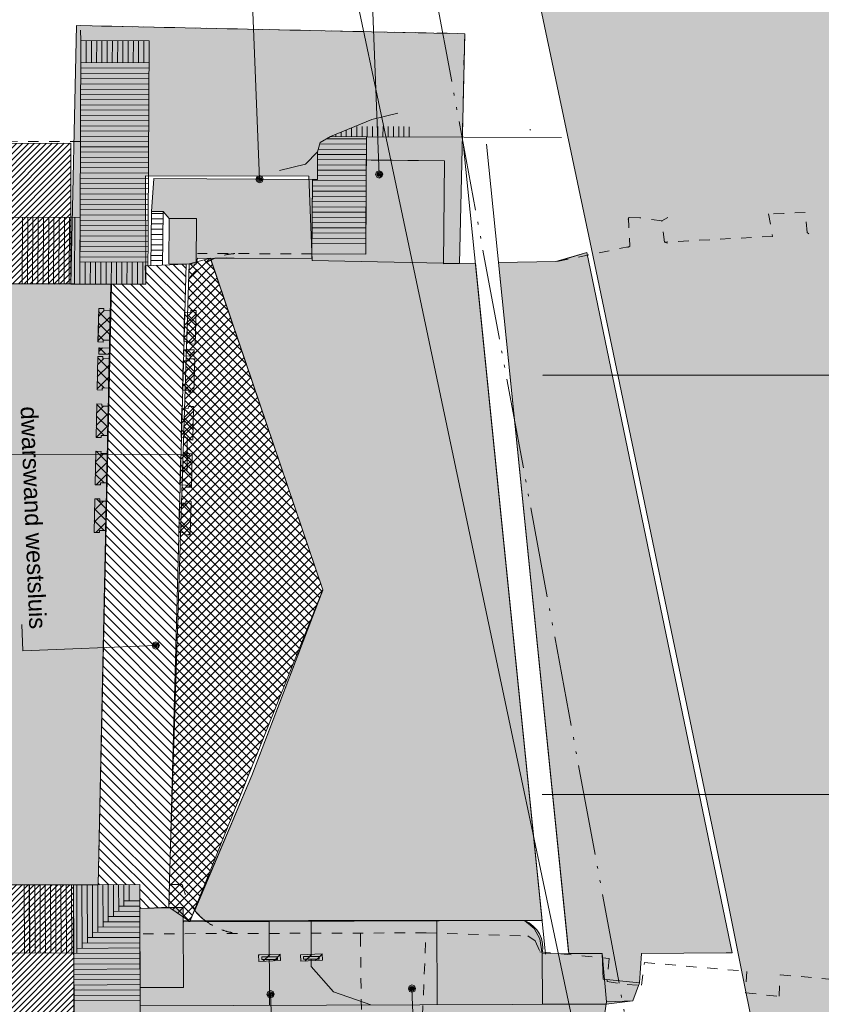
# Model space of a CAD drawing. Extents: x -251883 to 250656, y 0 to 909157.
# Tile 19 of 70: x 10311 to 17959, y 368011 to 377403. Entities that reach past the tile are written whole.
import ezdxf

# ---------------------------------------------------------------- set-up
doc = ezdxf.new("R2010")
doc.units = 0
doc.header["$MEASUREMENT"] = 0
for name, pattern in [('@L07DS2b', [6.3, 4, -1, 0.3, -1]), ('DASHED', [200, 100, -100]), ('DIVIDE', [1250, 862.5, -112.5, 25, -112.5, 25, -112.5])]:
    doc.linetypes.add(name, pattern=pattern)
for name, color, linetype in [('A-0019-AFDEKVLAK', 1, 'Continuous'), ('A-0070-SYMBOOL', 8, 'Continuous'), ('A-0074--', 11, 'Continuous'), ('A-1130-TXT+MT-BE', 8, 'Continuous')]:
    doc.layers.add(name, color=color, linetype=linetype)
doc.dimstyles.new('@D00GM', dxfattribs={"dimtxt": 135, "dimasz": 1, "dimexe": 0.18, "dimexo": 0.0625, "dimgap": 13.5, "dimtad": 1, "dimdec": 0, "dimzin": 0, "dimdsep": 46, "dimtxsty": 'Standard', "dimblk": '^SD00____100_461', "dimcen": 0.09, "dimse1": 1, "dimse2": 1, "dimclrd": 1, "dimadec": 0, "dimazin": 0, "dimtfac": 1, "dimtdec": 4, "dimtmove": 0, "dimatfit": 3, "dimfxl": 0, "dimtolj": 1, "dimtzin": 0, "dimlwd": 13, "dimarcsym": 0})
pattern_1 = [(45, (0, 0), (-28.284271, 28.284271), [])]
pattern_2 = [(45, (0, 0), (-49.497475, 49.497475), [])]
pattern_3 = [(135, (0, 0), (-56.568542, -56.568542), []), (45, (0, 0), (-56.568542, 56.568542), [])]
pattern_4 = [(315, (0, 0), (56.568542, 56.568542), []), (225, (0, 0), (56.568542, -56.568542), [])]

# ---------------------------------------------------------------- blocks, each defined once
blk = doc.blocks.new('*D')
at = {"layer": 'A-1130-TXT+MT-BE', "color": 8, "linetype": 'Continuous', "lineweight": 5}
for points in [[(-131885, 56625.4), (-131885.3, 56325.4)], [(-122434.4, 56614), (-122434.8, 56314)], [(-122434.4, 56614), (-122434.8, 56314)], [(-118273.8, 56609), (-118274.2, 56309)], [(-118273.8, 56609), (-118274.2, 56309)], [(-114963.7, 56605), (-114964, 56305)], [(-122434.6, 56464), (-131885.2, 56475.4)], [(-118274, 56459), (-122434.6, 56464)], [(-114963.9, 56455), (-118274, 56459)], [(114963.7, -56604.9), (114964, -56304.9)], [(118273.9, -56608.9), (118274.2, -56308.9)], [(118273.9, -56608.9), (118274.2, -56308.9)], [(122434.5, -56614), (122434.8, -56314)], [(122434.5, -56614), (122434.8, -56314)], [(131885, -56625.4), (131885.4, -56325.4)], [(114963.9, -56454.9), (118274, -56458.9)], [(118274, -56458.9), (122434.6, -56464)], [(122434.6, -56464), (131885.2, -56475.4)]]:
    blk.add_lwpolyline(points, dxfattribs=at)
for points in [[(-131885.2, 56498.4), (-131908.2, 56475.5), (-131885.2, 56452.4), (-131862.2, 56475.4)], [(-122434.6, 56487), (-122457.6, 56464), (-122434.7, 56441), (-122411.6, 56464)], [(-122434.6, 56487), (-122457.6, 56464), (-122434.7, 56441), (-122411.6, 56464)], [(-118274, 56481.9), (-118297, 56459), (-118274.1, 56436), (-118251, 56458.9)], [(-118274, 56481.9), (-118297, 56459), (-118274.1, 56436), (-118251, 56458.9)], [(-114963.8, 56477.9), (-114986.8, 56455), (-114963.9, 56432), (-114940.9, 56454.9)], [(114963.8, -56477.9), (114986.9, -56454.9), (114963.9, -56431.9), (114940.9, -56454.9)], [(118274, -56481.9), (118297, -56459), (118274.1, -56435.9), (118251.1, -56458.9)], [(118274, -56481.9), (118297, -56459), (118274.1, -56435.9), (118251.1, -56458.9)], [(122434.6, -56486.9), (122457.6, -56464), (122434.7, -56441), (122411.7, -56463.9)], [(122434.6, -56486.9), (122457.6, -56464), (122434.7, -56441), (122411.7, -56463.9)], [(131885.2, -56498.4), (131908.2, -56475.4), (131885.2, -56452.4), (131862.2, -56475.4)]]:
    blk.add_lwpolyline(points, close=True, dxfattribs=at)
at = {"layer": 'A-1130-TXT+MT-BE', "color": 7, "linetype": 'Continuous', "char_height": 135, "attachment_point": 7, "line_spacing_factor": 0.933333}
for s, insert, rotation in [('{\\fArial|b0|i0|c12|p0;9451}', (-127366, 56562.4), 359.93067), ('{\\fArial|b0|i0|c12|p0;4161}', (-120560.5, 56554.2), 359.93067), ('{\\fArial|b0|i0|c12|p0;3310}', (-116825.1, 56549.7), 359.93067), ('{\\fArial|b0|i0|c12|p0;3310}', (116412.8, -56399.2), 359.93069), ('{\\fArial|b0|i0|c12|p0;4161}', (120148.2, -56403.7), 359.93069), ('{\\fArial|b0|i0|c12|p0;9451}', (126953.7, -56411.9), 359.93069)]:
    blk.add_mtext(s, dxfattribs=dict(at, insert=insert, rotation=rotation))
blk = doc.blocks.new('^SD00____100_461')
at = {"layer": 'A-1130-TXT+MT-BE', "color": 8, "linetype": 'Continuous', "lineweight": 5}
blk.add_lwpolyline([(0, -150), (0, 150)], dxfattribs=at)
blk.add_lwpolyline([(0, -23), (23, 0), (0, 23), (-23, 0)], close=True, dxfattribs=at)
blk = doc.blocks.new('M-MAATREGELEN_461')
at = {"linetype": 'Continuous', "lineweight": 5}
for color, points in [(254, [(138241.7, -66727.6), (137026.8, -60663), (135740.3, -54512.8), (133886.7, -45727.6), (145175, -45727.6), (145175, -66727.6)]), (111, [(132331.7, -54604.3), (133074.6, -54607.7), (133074.8, -54562.7), (133588.5, -54565), (133592.8, -53665), (134339.1, -53674.8), (134329.2, -54655.5), (134634, -54649.8), (135271.4, -60920.1), (133042.9, -60921.5), (132066.2, -60931.2), (132029.2, -60901.1), (131999.7, -60873.1), (131980.3, -60852.4), (131956.7, -60824.2), (132501.9, -59537.2), (133178.7, -57766.2), (132111, -54620.4), (132147.7, -54603.5), (132262.6, -54598.9)]), (8, [(133078.3, -53852.5), (133074.6, -54607.7), (131983.4, -54602.8), (131971.3, -54658.6), (131709.3, -54657.3), (131711.5, -54223.3), (131653.6, -54158.6), (131544.2, -54158.1), (131566.8, -53844.2)]), (111, [(134854.4, -54645.6), (135402.2, -54635.3), (135426.8, -54631), (135698.4, -54548.1), (137083.9, -61230.1), (137026.5, -61230.3), (136217.2, -61234), (136198.2, -61515.9), (135851.7, -61480.3), (135841.8, -61234.5), (135524.7, -61236.5)]), (111, [(131161.6, -54851), (131108.2, -57298), (131034.8, -60579), (129143.7, -60585.6), (129289.5, -54842.6)]), (254, [(131155.8, -54850.9), (131490.3, -54852.4), (131414.5, -60577.6), (131034.8, -60579), (131098.4, -57572.1)]), (8, [(131717.3, -60425.9), (131708.2, -60794.3), (131846, -60798), (131845.8, -60923.3), (131853.4, -60932), (135103.7, -60920.6), (135195.8, -60996.1), (135248.2, -61096.7), (135271.4, -61238.1), (135841.8, -61234.5), (135851.7, -61480.3), (136198.2, -61515.9), (136135.2, -61686.3), (135885.4, -61696.4), (135845.5, -61948.2), (135597.7, -62008.2), (135561.8, -62359.9), (135368, -62517.8), (135380, -62817.6), (135276.2, -63110.4), (131440.2, -63123.8), (131431.3, -60577.6), (131414.5, -60577.6), (131416.1, -60417.9)]), (254, [(135841.8, -61234.5), (135851.7, -61480.3), (136198.2, -61515.9), (136135.2, -61686.3), (135882, -61718), (135851.4, -61718.1), (135273.1, -61720.1), (135271.4, -61238.1)])]:
    blk.add_hatch(color=color, dxfattribs=at).paths.add_polyline_path(points, flags=0)
h = blk.add_hatch(dxfattribs=at)
h.set_pattern_fill('@AV106', color=231, style=0, pattern_type=0)
h.set_pattern_definition(pattern_1)
h.paths.add_polyline_path([(115684.3, -54877.3), (122759.5, -54813.4), (130775.3, -54850.5), (130772.9, -53507.2), (122736.7, -53521.3), (115681.8, -53534.1)], flags=0)
h = blk.add_hatch(dxfattribs=at)
h.set_pattern_fill('@AV106', color=231, style=0, pattern_type=0)
h.set_pattern_definition(pattern_1)
h.paths.add_polyline_path([(115699.2, -61973.9), (122835.1, -61950.2), (130804.5, -61923.3), (130800.5, -60580.1), (122730.3, -60539.9), (115694.7, -60630.6)], flags=0)
at = {"color": 8, "linetype": 'DASHED', "lineweight": 5}
for points in [[(130866.5, -53489.4), (114963.5, -53542.2), (114049.2, -53552.9), (103878.4, -45727.6)], [(130871.2, -52528.1), (130865.5, -52385), (134531.7, -52461.7), (134509.1, -53449.2)], [(137799.5, -54356.9), (137780.4, -54165.8), (137577, -54178.4), (137430.8, -54180.5), (137468, -54395.4), (136439.3, -54450.2), (136411.1, -54248.4), (136202.1, -54217.7), (136093.7, -54213.9), (136107.2, -54491.5)], [(136092.4, -54235.4), (136093.7, -54213.9)], [(136411.1, -54248.4), (136468.3, -54216.4)], [(136466.4, -54459.1), (136439.3, -54450.2)], [(133074.8, -54562.7), (131983.7, -54557.8)], [(136107.2, -54491.5), (135426.8, -54631)], [(136107.2, -54491.5), (136086.7, -54500.7)], [(134163.4, -61038.3), (131433, -61047.9)], [(133536.3, -61040.5), (133536.7, -61070.1), (133549.9, -62034.2), (133704.3, -62025.9), (134120.2, -62031.2), (134163.4, -61038.3), (135135.4, -61067.6), (135203.1, -61115.6), (135249.9, -61220.6), (135910.1, -61284.5), (135890.2, -61501.8), (136080.7, -61531.3), (136219.9, -61538.3), (136245.6, -61321.6), (137222.8, -61405.9), (137211.7, -61611.8), (137530.7, -61643.4), (137541.9, -61437.6), (138754.3, -61551.8)]]:
    blk.add_lwpolyline(points, dxfattribs=at)
at = {"color": 1, "linetype": 'DIVIDE', "lineweight": 18}
blk.add_lwpolyline([(136283.1, -66727.6), (136016.1, -65395.3), (136688.1, -65207), (134123.3, -51385.7), (115209.6, -52233.2), (106591, -45727.6)], dxfattribs=at)
at = {"color": 8, "linetype": 'Continuous', "lineweight": 5}
for points in [[(136582.8, -66727.6), (132151.9, -45727.6)], [(133886.7, -45727.6), (135740.3, -54512.8), (137026.8, -60663), (138241.8, -66727.6)], [(130862.9, -54214.3), (130871.2, -52528.1)], [(131521.2, -52531.2), (130871.2, -52528.1)], [(130920.2, -52738.5), (130921.2, -52528.3)], [(130970.2, -52738.7), (130971.2, -52528.6)], [(131020.2, -52739), (131021.2, -52528.8)], [(131070.2, -52739.2), (131071.2, -52529)], [(131120.2, -52739.4), (131121.2, -52529.3)], [(131170.2, -52739.6), (131171.2, -52529.5)], [(131220.2, -52739.9), (131221.2, -52529.8)], [(131270.2, -52740.1), (131271.2, -52530)], [(131320.2, -52740.3), (131321.2, -52530.2)], [(131370.2, -52740.5), (131371.2, -52530.5)], [(131420.2, -52740.8), (131421.2, -52530.7)], [(131470.2, -52741), (131471.2, -52531)], [(131509.9, -54852.5), (131521.2, -52531.2)], [(131520.2, -52741.2), (130870.2, -52738.1)], [(131519.7, -52842.5), (130869.7, -52839.4)], [(131519.9, -52791.2), (130869.9, -52788.1)], [(131519.2, -52942.5), (130869.2, -52939.4)], [(131519.4, -52892.5), (130869.4, -52889.4)], [(131518.7, -53042.5), (130868.7, -53039.4)], [(131518.9, -52992.5), (130868.9, -52989.4)], [(131518.2, -53142.5), (130868.2, -53139.4)], [(131518.4, -53092.5), (130868.4, -53089.4)], [(131517.7, -53242.5), (130867.7, -53239.4)], [(131517.9, -53192.5), (130867.9, -53189.4)], [(132764.7, -53765.2), (133012.4, -53705.2), (133128.6, -53588.6), (133154.3, -53499.4), (133252.1, -53443.5), (133645.9, -53279.5), (133893.7, -53219.5)], [(131517.2, -53342.5), (130867.2, -53339.4)], [(131517.5, -53292.5), (130867.5, -53289.4)], [(131516.7, -53442.5), (130866.7, -53439.4)], [(131517, -53392.5), (130867, -53389.4)], [(133302.1, -53443.7), (133302.2, -53422.6)], [(133352.1, -53443.9), (133352.3, -53401.8)], [(133402.1, -53444.2), (133402.4, -53380.9)], [(133452.1, -53444.4), (133452.5, -53360)], [(133502.1, -53444.6), (133502.6, -53346.4)], [(133552.1, -53444.8), (133552.6, -53346.6)], [(133602.1, -53445.1), (133602.6, -53346.9)], [(133652.1, -53445.3), (133652.6, -53347.1)], [(133702.1, -53445.5), (133702.6, -53347.3)], [(133752.1, -53445.7), (133752.6, -53347.5)], [(133802.1, -53445.9), (133802.6, -53347.8)], [(133852.1, -53446.2), (133852.6, -53348)], [(133902.1, -53446.4), (133902.6, -53348.2)], [(133952.1, -53446.6), (133952.6, -53348.4)], [(134002.1, -53446.8), (134002.6, -53348.7)], [(135151.8, -53381.9), (135158.6, -53375.7)], [(131516.5, -53492.5), (130866.5, -53489.4)], [(131983.4, -54602.8), (133074.6, -54607.7), (133074.8, -54562.7), (133588.5, -54565), (133593.5, -53445), (135454.3, -53453.5)], [(133593.6, -53515), (133150.4, -53512.9)], [(133593.8, -53465), (133217.6, -53463.2)], [(133593.5, -53445), (133252.1, -53443.5)], [(135522.9, -61218.3), (134739.8, -53514.3)], [(131516, -53592.5), (130866, -53589.4)], [(131516.2, -53542.5), (130866.2, -53539.4)], [(133078.3, -53852.5), (133127.2, -53852.8), (133128.6, -53588.6)], [(133593.1, -53615), (133128.5, -53612.8)], [(133593.3, -53565), (133136, -53562.8)], [(135304, -61240.6), (134520.9, -53536.5)], [(131515.5, -53692.5), (130865.5, -53689.4)], [(131515.8, -53642.5), (130865.8, -53639.4)], [(133592.6, -53715), (133127.9, -53712.8)], [(133592.8, -53665), (133128.2, -53662.8)], [(134634, -54649.8), (134329.2, -54655.5), (134339.1, -53674.8), (133640.7, -53667.8)], [(131515, -53792.5), (130865, -53789.4)], [(131515.3, -53742.5), (130865.3, -53739.4)], [(133592.1, -53815), (133127.4, -53812.8)], [(133592.4, -53765), (133127.7, -53762.8)], [(131514.5, -53892.5), (130864.5, -53889.4)], [(131514.8, -53842.5), (130864.8, -53839.4)], [(131566.8, -53844.2), (133078.3, -53852.5), (133074.8, -54562.7)], [(133591.9, -53865), (133078.3, -53862.6)], [(131514, -53992.5), (130864, -53989.4)], [(131514.3, -53942.5), (130864.3, -53939.4)], [(133591.4, -53965), (133077.8, -53962.6)], [(133591.6, -53915), (133078, -53912.6)], [(131513.6, -54092.5), (130863.6, -54089.4)], [(131513.8, -54042.5), (130863.8, -54039.4)], [(133590.9, -54065), (133077.3, -54062.6)], [(133591.2, -54015), (133077.5, -54012.6)], [(130862.9, -54214.3), (122388.2, -54172.5)], [(131513.1, -54192.5), (130863.1, -54189.4)], [(131513.3, -54142.5), (130863.3, -54139.4)], [(131653.4, -54176.7), (131544, -54176.2)], [(133590.4, -54165), (133076.8, -54162.6)], [(133590.7, -54115), (133077, -54112.6)], [(137430.7, -54183.3), (137432, -54182.4)], [(130309.9, -54847.1), (130312.9, -54211.6)], [(130359.9, -54847.4), (130362.9, -54211.9)], [(130409.9, -54847.6), (130412.9, -54212.1)], [(130459.9, -54847.8), (130462.9, -54212.4)], [(130509.9, -54848), (130512.9, -54212.6)], [(130559.9, -54848.3), (130562.9, -54212.8)], [(130609.9, -54848.5), (130612.9, -54213.1)], [(130659.9, -54848.7), (130662.9, -54213.3)], [(130709.9, -54848.9), (130712.9, -54213.6)], [(130759.9, -54849.2), (130762.9, -54213.8)], [(130809.9, -54849.4), (130812.9, -54214.1)], [(130859.9, -54849.6), (130862.9, -54214.3)], [(131510.9, -54642.5), (130860.9, -54639.4), (130862.9, -54214.3)], [(131512.8, -54242.5), (130862.8, -54239.4)], [(131652.4, -54276.7), (131543, -54276.2)], [(131652.9, -54226.7), (131543.5, -54226.2)], [(133589.9, -54265), (133076.3, -54262.6)], [(133590.2, -54215), (133076.5, -54212.6)], [(131512.3, -54342.5), (130862.3, -54339.4)], [(131512.6, -54292.5), (130862.6, -54289.4)], [(131651.3, -54376.7), (131541.9, -54376.2)], [(131651.8, -54326.7), (131542.4, -54326.2)], [(133589.4, -54365), (133075.8, -54362.6)], [(133589.7, -54315), (133076, -54312.6)], [(137814.5, -54369.4), (137799.5, -54356.9)], [(131511.8, -54442.5), (130861.9, -54439.4)], [(131512.1, -54392.5), (130862.1, -54389.4)], [(131650.8, -54426.7), (131541.4, -54426.2)], [(133589, -54465), (133075.3, -54462.6)], [(133589.2, -54415), (133075.5, -54412.6)], [(137468, -54395.4), (137465.6, -54394.3)], [(131511.4, -54542.5), (130861.4, -54539.4)], [(131511.6, -54492.5), (130861.6, -54489.4)], [(131649.7, -54526.7), (131540.3, -54526.2)], [(131650.2, -54476.7), (131540.8, -54476.2)], [(135698.4, -54548.1), (135402.2, -54635.3), (134854.4, -54645.6)], [(135740.3, -54512.8), (137026.8, -60663)], [(131511.1, -54592.5), (130861.1, -54589.4)], [(130909.9, -54849.8), (130910.9, -54639.6)], [(130959.9, -54850.1), (130960.9, -54639.9)], [(131009.9, -54850.3), (131010.9, -54640.1)], [(131059.9, -54850.5), (131060.9, -54640.4)], [(131109.9, -54850.7), (131110.9, -54640.6)], [(131159.9, -54850.9), (131160.9, -54640.8)], [(131209.9, -54851.2), (131210.9, -54641.1)], [(131259.9, -54851.4), (131260.9, -54641.3)], [(131309.9, -54851.6), (131310.9, -54641.6)], [(131359.9, -54851.8), (131360.9, -54641.8)], [(131409.9, -54852.1), (131410.9, -54642)], [(131459.9, -54852.3), (131460.9, -54642.3)], [(131648.6, -54626.7), (131539.2, -54626.2)], [(131649.2, -54576.7), (131539.8, -54576.2)], [(132105.4, -54604), (133178.7, -57766.2), (133179, -57769.6), (132501.9, -59537.2)], [(135402.2, -54635.3), (135426.8, -54631)], [(131869.5, -54727.8), (131509, -54718.2)], [(137026.5, -61230.3), (136217.2, -61234), (136198.2, -61515.9), (135851.7, -61480.3), (135841.8, -61234.5), (135271.4, -61238.1), (135248.2, -61096.7), (135195.8, -60996.1), (135103.7, -60920.6), (131853.4, -60932), (131845.8, -60923.3), (131846, -60798), (131708.2, -60794.3), (131870.8, -54677.8), (131538.7, -54676.2)], [(122384.8, -54811.1), (131509.9, -54852.5)], [(131866.8, -54827.7), (131506.3, -54818.1)], [(131868.2, -54777.7), (131507.7, -54768.2)], [(131034.8, -60579), (131155.4, -54872)], [(131303.1, -60578), (131390.6, -54852)], [(131414.5, -60577.6), (131490.3, -54852.4)], [(131864.2, -54927.7), (131489.4, -54917.7)], [(131865.5, -54877.7), (131490.1, -54867.7)], [(131861.5, -55027.7), (131488.1, -55017.7)], [(131862.8, -54977.7), (131488.8, -54967.7)], [(131144, -55384.8), (131084, -55383.6), (131083.6, -55403.6), (131033.6, -55402.6), (131040, -55082.6), (131090, -55083.6), (131089.6, -55103.6), (131149.6, -55104.8)], [(131858.8, -55127.6), (131486.8, -55117.7)], [(131860.2, -55077.6), (131487.4, -55067.7)], [(131851.7, -55398.9), (131911.7, -55400.5), (131911.1, -55420.5), (131961.1, -55421.8), (131969.6, -55101.9), (131919.6, -55100.6), (131919.1, -55120.6), (131859.1, -55119)], [(131856.2, -55227.6), (131485.4, -55217.7)], [(131857.5, -55177.6), (131486.1, -55167.7)], [(131853.5, -55327.6), (131484.1, -55317.8)], [(131854.8, -55277.6), (131484.8, -55267.7)], [(131852.1, -55377.6), (131483.5, -55367.8)], [(131143.1, -55461.1), (131043.1, -55459), (131041.9, -55519), (131141.8, -55521)], [(131849.5, -55477.5), (131482.1, -55467.8)], [(131850.8, -55427.5), (131482.8, -55417.8)], [(131849.6, -55475.7), (131949.6, -55478.3), (131948, -55538.3), (131848, -55535.6)], [(131134.9, -55842), (131074.9, -55840.8), (131074.5, -55860.8), (131024.5, -55859.8), (131030.9, -55539.9), (131080.9, -55540.9), (131080.5, -55560.9), (131140.5, -55562.1)], [(131846.8, -55577.5), (131480.8, -55567.8)], [(131848.1, -55527.5), (131481.5, -55517.8)], [(131839.4, -55860.8), (131899.4, -55862.4), (131898.8, -55882.4), (131948.8, -55883.7), (131957.3, -55563.8), (131907.3, -55562.5), (131906.8, -55582.5), (131846.8, -55580.9)], [(131844.1, -55677.5), (131479.5, -55667.8)], [(131845.5, -55627.5), (131480.2, -55617.8)], [(131841.5, -55777.4), (131478.2, -55767.8)], [(131842.8, -55727.4), (131478.8, -55717.8)], [(131840.1, -55827.4), (131477.5, -55817.8)], [(131838.8, -55877.4), (131478.3, -55867.8)], [(131836.1, -55977.4), (131475.6, -55967.8)], [(131837.5, -55927.4), (131476.9, -55917.8)], [(131125.3, -56296), (131065.3, -56294.8), (131064.9, -56314.8), (131014.9, -56313.8), (131021.3, -55993.9), (131071.3, -55994.9), (131070.9, -56014.9), (131130.9, -56016.1)], [(131833.5, -56077.3), (131474.2, -56067.8)], [(131834.8, -56027.3), (131474.3, -56017.8)], [(131827.3, -56314.7), (131887.3, -56316.3), (131886.8, -56336.3), (131936.8, -56337.6), (131945.2, -56017.7), (131895.3, -56016.4), (131894.8, -56036.4), (131834.8, -56034.8)], [(131832.1, -56127.3), (131473.5, -56117.8)], [(131829.4, -56227.3), (131472.2, -56217.8)], [(131830.8, -56177.3), (131472.9, -56167.8)], [(131826.8, -56327.2), (131470.9, -56317.8)], [(131828.1, -56277.3), (131471.5, -56267.8)], [(131116.1, -56746.8), (131056.2, -56745.6), (131055.8, -56765.6), (131005.8, -56764.6), (131012.1, -56444.7), (131062.1, -56445.7), (131061.7, -56465.7), (131121.7, -56466.9)], [(131824.1, -56427.2), (131469.6, -56417.8)], [(131825.4, -56377.2), (131470.2, -56367.8)], [(131821.4, -56527.2), (131468.2, -56517.8)], [(131822.8, -56477.2), (131468.9, -56467.8)], [(131815.3, -56765.4), (131875.3, -56767), (131874.8, -56787), (131924.8, -56788.3), (131933.3, -56468.4), (131883.3, -56467.1), (131882.8, -56487.1), (131822.8, -56485.5)], [(131818.8, -56627.1), (131466.9, -56617.8)], [(131820.1, -56577.2), (131467.6, -56567.8)], [(131816.1, -56727.1), (131465.6, -56717.8)], [(131817.4, -56677.1), (131466.2, -56667.8)], [(131813.4, -56827.1), (131464.2, -56817.8)], [(131814.8, -56777.1), (131464.9, -56767.8)], [(131106.5, -57201.2), (131046.6, -57200), (131046.2, -57220), (130996.2, -57219), (131002.5, -56899.1), (131052.5, -56900.1), (131052.1, -56920.1), (131112.1, -56921.3)], [(131812.1, -56877.1), (131463.6, -56867.8)], [(131809.4, -56977), (131462.3, -56967.8)], [(131810.8, -56927), (131462.9, -56917.8)], [(131803.3, -57219.8), (131863.2, -57221.4), (131862.7, -57241.3), (131912.7, -57242.7), (131921.2, -56922.8), (131871.2, -56921.5), (131870.7, -56941.5), (131810.7, -56939.9)], [(131806.8, -57077), (131461, -57067.8)], [(131808.1, -57027), (131461.6, -57017.8)], [(131804.1, -57177), (131459.6, -57167.8)], [(131805.4, -57127), (131460.3, -57117.8)], [(131801.4, -57276.9), (131458.3, -57267.8)], [(131802.8, -57226.9), (131459, -57217.8)], [(131798.8, -57376.9), (131457, -57367.8)], [(131800.1, -57326.9), (131457.7, -57317.8)], [(131796.1, -57476.9), (131455.7, -57467.8)], [(131797.4, -57426.9), (131456.3, -57417.8)], [(131098.4, -57572.1), (131219.7, -57574.2), (131167, -60578.5)], [(131793.4, -57576.8), (131454.3, -57567.8)], [(131794.7, -57526.9), (131455, -57517.8)], [(131219.7, -57574.2), (131348.9, -57576.5)], [(131792.1, -57626.8), (131453.7, -57617.8)], [(131789.4, -57726.8), (131452.3, -57717.8)], [(131790.7, -57676.8), (131453, -57667.8)], [(131786.7, -57826.8), (131451, -57817.8)], [(131788.1, -57776.8), (131451.7, -57767.8)], [(131784.1, -57926.7), (131449.7, -57917.8)], [(131785.4, -57876.7), (131450.4, -57867.8)], [(131781.4, -58026.7), (131448.4, -58017.8)], [(131782.7, -57976.7), (131449, -57967.8)], [(131778.7, -58126.7), (131447.1, -58117.8)], [(131780, -58076.7), (131447.7, -58067.8)], [(131776, -58226.6), (131445.7, -58217.8)], [(131777.4, -58176.6), (131446.4, -58167.8)], [(131773.4, -58326.6), (131444.4, -58317.9)], [(131774.7, -58276.6), (131445.1, -58267.9)], [(131772, -58376.6), (131443.8, -58367.8)], [(131769.4, -58476.5), (131442.4, -58467.9)], [(131770.7, -58426.6), (131443.1, -58417.9)], [(131766.7, -58576.5), (131441.1, -58567.9)], [(131768, -58526.5), (131441.8, -58517.9)], [(131764, -58676.5), (131439.8, -58667.9)], [(131765.3, -58626.5), (131440.4, -58617.9)], [(131761.3, -58776.4), (131438.5, -58767.9)], [(131762.7, -58726.5), (131439.1, -58717.9)], [(131758.7, -58876.4), (131437.1, -58867.9)], [(131760, -58826.4), (131437.8, -58817.9)], [(131756, -58976.4), (131435.8, -58967.9)], [(131757.3, -58926.4), (131436.5, -58917.9)], [(131753.3, -59076.4), (131434.5, -59067.9)], [(131754.7, -59026.4), (131435.2, -59017.9)], [(131750.7, -59176.3), (131433.2, -59167.9)], [(131752, -59126.3), (131433.8, -59117.9)], [(131749.3, -59226.3), (131432.5, -59217.9)], [(131746.7, -59326.3), (131431.2, -59317.9)], [(131748, -59276.3), (131431.8, -59267.9)], [(131744, -59426.2), (131429.8, -59417.9)], [(131745.3, -59376.3), (131430.5, -59367.9)], [(131741.3, -59526.2), (131428.5, -59517.9)], [(131742.7, -59476.2), (131429.2, -59467.9)], [(132501.9, -59537.2), (131911.1, -60931.8)], [(131738.7, -59626.2), (131427.2, -59617.9)], [(131740, -59576.2), (131427.9, -59567.9)], [(131736, -59726.1), (131425.9, -59717.9)], [(131737.3, -59676.2), (131426.5, -59667.9)], [(131733.3, -59826.1), (131424.6, -59817.9)], [(131734.7, -59776.1), (131425.2, -59767.9)], [(131730.7, -59926.1), (131423.2, -59917.9)], [(131732, -59876.1), (131423.9, -59867.9)], [(131729.3, -59976.1), (131422.6, -59967.9)], [(131726.6, -60076), (131421.2, -60067.9)], [(131728, -60026), (131421.9, -60017.9)], [(131724, -60176), (131419.9, -60167.9)], [(131725.3, -60126), (131420.6, -60117.9)], [(131721.3, -60276), (131418.6, -60267.9)], [(131722.6, -60226), (131419.2, -60217.9)], [(131718.6, -60375.9), (131417.3, -60367.9)], [(131720, -60325.9), (131417.9, -60317.9)], [(131717.3, -60425.9), (131416.1, -60417.9)], [(131431.3, -60577.6), (131437, -62195.8), (131440.4, -63182.4), (130809.9, -63186.7), (130807, -62198), (130804.4, -61229.8), (122447.4, -61255.3), (122445.1, -60605.4)], [(122445.1, -60605.4), (131431.3, -60577.6)], [(131281.1, -60783), (131280.3, -60577.8)], [(131330.9, -60732.8), (131330.3, -60577.6)], [(130332.6, -61231.1), (130330.3, -60581.1)], [(130379.5, -61231.3), (130377.3, -60581.3)], [(130382.6, -61230.9), (130380.3, -60581)], [(130432.6, -61230.8), (130430.3, -60580.8)], [(130482.6, -61230.6), (130480.3, -60580.6)], [(130532.6, -61230.4), (130530.3, -60580.4)], [(130582.6, -61230.2), (130580.3, -60580.3)], [(130632.6, -61230.1), (130630.3, -60580.1)], [(130682.6, -61229.9), (130680.3, -60579.9)], [(130732.6, -61229.7), (130730.3, -60579.7)], [(130782.6, -61229.5), (130780.3, -60579.5)], [(130832.9, -61236.6), (130830.3, -60579.4)], [(130882.5, -61186.3), (130880.3, -60579.2)], [(130932.3, -61135.9), (130930.3, -60579)], [(130982.1, -61084.1), (130980.3, -60578.8)], [(131031.9, -61033.9), (131030.3, -60578.7)], [(131081.8, -60983.7), (131080.3, -60578.5)], [(131131.6, -60933.6), (131130.3, -60578.3)], [(131181.4, -60883.4), (131180.3, -60578.1)], [(131231.2, -60833.2), (131230.3, -60578)], [(131431.8, -60732.5), (131280.9, -60733)], [(131432.2, -60832.5), (131181.2, -60833.4)], [(131432, -60782.5), (131231.1, -60783.2)], [(131708.2, -60794.3), (131432.1, -60790.4)], [(131432.6, -60932.5), (131081.6, -60933.7)], [(131432.4, -60882.5), (131131.4, -60883.6)], [(131434.8, -61559.7), (131848, -61558.3), (131845.8, -60923.3)], [(132665.8, -60929.4), (132668.6, -61729.1)], [(133065.8, -60928), (133067.3, -61359.2), (133279.5, -61600.9), (133634.8, -61725.8)], [(134265.8, -60923.8), (134268.6, -61723.6)], [(131432.9, -61032.5), (130981.9, -61034.1)], [(131432.8, -60982.5), (131031.8, -60983.9)], [(131433.3, -61132.5), (130882.3, -61136.3)], [(131433.1, -61082.5), (130932.1, -61084.3)], [(131433.6, -61232.5), (130804.4, -61236.8), (130804.4, -61236.8)], [(131433.4, -61182.5), (130832.4, -61186.6)], [(131433.8, -61282.5), (130804.8, -61286.8)], [(135271.4, -61238.1), (135273.1, -61720.1)], [(131434, -61332.5), (130805.1, -61336.8)], [(131434.1, -61382.5), (130805.5, -61386.8)], [(131434.5, -61482.5), (130805.1, -61486.8)], [(131434.3, -61432.5), (130805.8, -61436.8)], [(131434.7, -61532.5), (130805.2, -61536.8)], [(131434.8, -61582.5), (130805.4, -61586.8)], [(131435, -61632.5), (130805.5, -61636.8)], [(131435.2, -61682.5), (130805.6, -61686.8)], [(131435.3, -61733.4), (135882, -61718)]]:
    blk.add_lwpolyline(points, dxfattribs=at)
at = {"color": 11, "linetype": 'Continuous', "lineweight": 13}
blk.add_lwpolyline([(133886.7, -45727.6), (135740.3, -54512.8), (137026.8, -60663), (138241.8, -66727.6)], dxfattribs=at)
at = {"color": 254, "linetype": 'Continuous', "lineweight": 5}
blk.add_lwpolyline([(133886.7, -45727.6), (135740.3, -54512.8), (137026.8, -60663), (138241.7, -66727.6)], dxfattribs=at)
at = {"color": 8, "linetype": 'Continuous', "lineweight": 5}
for points in [[(115684.3, -54877.3), (122759.5, -54813.4), (130775.3, -54850.5), (130772.9, -53507.2), (122736.7, -53521.3), (115681.8, -53534.1)], [(131566.8, -53844.2), (131544.2, -54158.1), (131653.6, -54158.6), (131711.5, -54223.3), (131709.3, -54657.3), (131971.3, -54658.6), (131983.4, -54602.8), (133074.6, -54607.7), (133078.3, -53852.5)], [(131538.7, -54676.2), (131648.1, -54676.7), (131653.6, -54158.6), (131544.2, -54158.1)], [(131709.3, -54657.3), (131971.3, -54658.6), (131973.5, -54224.6), (131711.5, -54223.3)], [(131416.1, -60417.9), (131414.5, -60577.6), (131431.3, -60577.6), (131440.2, -63123.8), (135276.2, -63110.4), (135380, -62817.6), (135368, -62517.8), (135561.8, -62359.9), (135597.7, -62008.2), (135845.5, -61948.2), (135885.4, -61696.4), (136135.2, -61686.3), (136198.2, -61515.9), (135851.7, -61480.3), (135841.8, -61234.5), (135271.4, -61238.1), (135248.2, -61096.7), (135195.8, -60996.1), (135103.7, -60920.6), (131853.4, -60932), (131845.8, -60923.3), (131846, -60798), (131708.2, -60794.3), (131717.3, -60425.9)], [(115699.2, -61973.9), (122835.1, -61950.2), (130804.5, -61923.3), (130800.5, -60580.1), (122730.3, -60539.9), (115694.7, -60630.6)]]:
    blk.add_lwpolyline(points, close=True, dxfattribs=at)
at = {"color": 111, "linetype": 'Continuous', "lineweight": 5}
for points in [[(132331.7, -54604.3), (133074.6, -54607.7), (133074.8, -54562.7), (133588.5, -54565), (133592.8, -53665), (134339.1, -53674.8), (134329.2, -54655.5), (134634, -54649.8), (135271.4, -60920.1), (133042.9, -60921.5), (132066.2, -60931.2), (132029.2, -60901.1), (131999.7, -60873.1), (131980.3, -60852.4), (131956.7, -60824.2), (132501.9, -59537.2), (133178.7, -57766.2), (132111, -54620.4), (132147.7, -54603.5), (132262.6, -54598.9)], [(134854.4, -54645.6), (135402.2, -54635.3), (135426.8, -54631), (135698.4, -54548.1), (137083.9, -61230.1), (137026.5, -61230.3), (136217.2, -61234), (136198.2, -61515.9), (135851.7, -61480.3), (135841.8, -61234.5), (135524.7, -61236.5)], [(129289.5, -54842.6), (129143.7, -60585.6), (131034.8, -60579), (131108.2, -57298), (131161.6, -54851)]]:
    blk.add_lwpolyline(points, close=True, dxfattribs=at)
at = {"color": 8, "linetype": 'DASHED', "lineweight": 5}
for points in [[(132339.2, -54559.4, 0.255862), (131866.2, -54854.1), (131509.9, -54852.5)], [(132381.5, -61045.9, -0.330984), (131837.1, -60576.4), (131431.3, -60577.6)]]:
    blk.add_lwpolyline(points, format="xyb", dxfattribs=at)
at = {"color": 8, "linetype": 'Continuous', "lineweight": 5}
for points in [[(132147.7, -54603.5, 0.017678), (132111, -54620.4)], [(132063.4, -60929.1, -0.064803), (131958.7, -60826.5)]]:
    blk.add_lwpolyline(points, format="xyb", dxfattribs=at)
at = {"color": 254, "linetype": 'Continuous', "lineweight": 5}
for points in [[(131155.8, -54850.9), (131490.3, -54852.4), (131414.5, -60577.6), (131034.8, -60579), (131098.4, -57572.1)], [(135271.4, -61238.1), (135273.1, -61720.1), (135851.4, -61718.1), (135882, -61718), (136135.2, -61686.3), (136198.2, -61515.9), (135851.7, -61480.3), (135841.8, -61234.5)]]:
    blk.add_lwpolyline(points, close=True, dxfattribs=at)
at = {"layer": 'A-0070-SYMBOOL', "color": 8, "linetype": 'Continuous', "lineweight": 5}
for points in [[(133717, -53803.9), (133628.7, -51605.7), (133609.6, -51131.3)], [(132574.5, -53849.8), (132526.3, -52650.7), (132507.3, -52176.4)], [(134028.9, -61570.8), (134117.2, -63769), (134136.2, -64243.4)], [(132680, -61625), (132768.3, -63823.2), (132787.3, -64297.5)]]:
    blk.add_lwpolyline(points, dxfattribs=at)
for points in [[(132573.1, -53814.8), (132548.8, -53826), (132539.6, -53851.2), (132550.8, -53875.5), (132575.9, -53884.7), (132600.2, -53873.5), (132609.5, -53848.4), (132598.2, -53824.1)], [(133715.6, -53768.9), (133691.2, -53780.2), (133682, -53805.3), (133693.2, -53829.6), (133718.4, -53838.8), (133742.7, -53827.6), (133751.9, -53802.5), (133740.7, -53778.2)], [(133716, -53778.9), (133698.6, -53786.9), (133692, -53804.9), (133700, -53822.3), (133718, -53828.9), (133735.3, -53820.8), (133741.9, -53802.9), (133733.9, -53785.5)], [(133716.4, -53788.9), (133705.9, -53793.7), (133702, -53804.5), (133706.8, -53814.9), (133717.6, -53818.9), (133728, -53814.1), (133732, -53803.3), (133727.2, -53792.9)], [(133716.8, -53798.9), (133713.3, -53800.5), (133712, -53804.1), (133713.6, -53807.6), (133717.2, -53808.9), (133720.6, -53807.3), (133722, -53803.7), (133720.3, -53800.2)], [(132573.5, -53824.8), (132556.1, -53832.8), (132549.5, -53850.8), (132557.6, -53868.1), (132575.5, -53874.8), (132592.9, -53866.7), (132599.5, -53848.8), (132591.5, -53831.4)], [(132573.9, -53834.8), (132563.5, -53839.6), (132559.5, -53850.4), (132564.3, -53860.8), (132575.1, -53864.8), (132585.5, -53859.9), (132589.5, -53849.2), (132584.7, -53838.7)], [(132574.3, -53844.8), (132570.8, -53846.4), (132569.5, -53850), (132571.1, -53853.4), (132574.7, -53854.8), (132578.2, -53853.2), (132579.5, -53849.6), (132577.9, -53846.1)], [(132681.4, -61659.9), (132656.3, -61650.7), (132645, -61626.4), (132654.3, -61601.2), (132678.6, -61590), (132703.7, -61599.2), (132715, -61623.5), (132705.7, -61648.7)], [(132681, -61649.9), (132663.1, -61643.3), (132655, -61626), (132661.6, -61608), (132679, -61600), (132697, -61606.6), (132705, -61623.9), (132698.4, -61641.9)], [(132680.6, -61639.9), (132669.8, -61636), (132665, -61625.6), (132669, -61614.8), (132679.4, -61610), (132690.2, -61613.9), (132695, -61624.3), (132691, -61635.1)], [(134030.3, -61605.7), (134005.2, -61596.5), (133994, -61572.2), (134003.2, -61547), (134027.5, -61535.8), (134052.7, -61545.1), (134063.9, -61569.4), (134054.6, -61594.5)], [(134029.9, -61595.8), (134012, -61589.1), (134003.9, -61571.8), (134010.5, -61553.8), (134027.9, -61545.8), (134045.9, -61552.4), (134053.9, -61569.8), (134047.3, -61587.7)], [(134029.5, -61585.8), (134018.8, -61581.8), (134013.9, -61571.4), (134017.9, -61560.6), (134028.3, -61555.8), (134039.1, -61559.7), (134043.9, -61570.2), (134039.9, -61581)], [(134029.1, -61575.8), (134025.5, -61574.4), (134023.9, -61571), (134025.2, -61567.4), (134028.7, -61565.8), (134032.3, -61567.1), (134033.9, -61570.6), (134032.6, -61574.2)], [(132680.2, -61629.9), (132676.6, -61628.6), (132675, -61625.2), (132676.3, -61621.6), (132679.8, -61620), (132683.4, -61621.3), (132685, -61624.8), (132683.7, -61628.3)]]:
    blk.add_lwpolyline(points, close=True, dxfattribs=at)
at = {"layer": 'A-0074--', "color": 11, "linetype": '@L07DS2b', "lineweight": 9}
for points in [[(139773.1, -55720.5), (135273.1, -55717.7)], [(139770.6, -59720.5), (135270.6, -59717.7)]]:
    blk.add_lwpolyline(points, dxfattribs=at)
at = {"layer": 'A-0070-SYMBOOL', "color": 7, "linetype": 'Continuous', "insert": (130291.9, -56019.8), "char_height": 162, "attachment_point": 7, "rotation": 272.3, "line_spacing_factor": 0.933333}
blk.add_mtext('{\\fArial|b0|i0|c12|p0;dwarswand westsluis}', dxfattribs=at)
at = {"linetype": 'Continuous'}
blk.add_wipeout([(131873.5, -54661.7), (131708.2, -60794.3), (131431.3, -60805.5), (131431.3, -60577.6), (131034.8, -60579), (131161.6, -54851), (131490.3, -54852.4), (131483.2, -54677.4)], dxfattribs=at)
for points in [[(132595.8, -61266.7), (132745.9, -61266.2), (132746, -61291.2), (132595.9, -61291.7)], [(132994.7, -61265), (133144.8, -61264.5), (133144.9, -61289.5), (132994.8, -61290)]]:
    blk.add_wipeout(points, dxfattribs=at).dxf.layer = 'A-0019-AFDEKVLAK'
at = {"linetype": 'Continuous', "lineweight": 5}
for points in [[(134531.7, -52461.7), (134481.6, -54652.6), (133077.3, -54624.6), (133045.1, -53821.9), (131485.8, -53818.1), (131489.5, -54677.1), (131490.3, -54852.4), (130775.3, -54850.5), (130828.8, -52384.2)], [(131431.3, -60577.6), (131431.3, -60805.5), (131846, -60798), (131845.8, -60923.3), (135103.7, -60920.6, -0.356658), (135271.4, -61238.1), (135841.8, -61234.5), (135885.4, -61696.4), (135845.5, -61948.2), (135597.7, -62008.2), (135611.8, -62357.9), (135368, -62517.8), (135380, -62817.5), (135276.2, -63110.4), (131440.2, -63123.8), (130811.2, -63126), (130800.5, -60580.1)]]:
    blk.add_hatch(color=254, dxfattribs=at).paths.add_polyline_path(points, flags=0)
h = blk.add_hatch(dxfattribs=at)
h.set_pattern_fill('@AV065', color=51, style=0, pattern_type=0)
h.set_pattern_definition([(45, (0, 0), (-42.426407, 42.426407), []), (135, (0, 0), (-42.426407, -42.426407), [])])
h.paths.add_polyline_path([(131903.1, -54658.3), (132105.4, -54604), (133178.7, -57766.2), (131911.1, -60931.8), (131708.2, -60794.3), (131717.3, -60425.9)], flags=0)
h = blk.add_hatch(dxfattribs=at)
h.set_pattern_fill('@AV060m', color=1, style=0, pattern_type=0)
h.set_pattern_definition([(135, (0, 0), (-42.426407, -42.426407), [])])
h.paths.add_polyline_path([(131873.5, -54661.7), (131708.2, -60794.3), (131431.3, -60805.5), (131431.3, -60577.6), (131034.8, -60579), (131161.6, -54851), (131490.3, -54852.4), (131483.2, -54677.4)], flags=0)
h = blk.add_hatch(dxfattribs=at)
h.set_pattern_fill('@AV103', color=213, style=0, pattern_type=0)
h.set_pattern_definition(pattern_4)
h.paths.add_polyline_path([(131149.6, -55104.8), (131089.6, -55103.6), (131090, -55083.6), (131040, -55082.6), (131033.4, -55402.5), (131083.4, -55403.5), (131083.8, -55383.5), (131143.8, -55384.8)], flags=0)
h = blk.add_hatch(dxfattribs=at)
h.set_pattern_fill('@AV103', color=213, style=0, pattern_type=0)
h.set_pattern_definition(pattern_3)
h.paths.add_polyline_path([(131859.1, -55119), (131919.1, -55120.6), (131919.6, -55100.6), (131969.6, -55101.9), (131961.1, -55421.8), (131911.1, -55420.4), (131911.7, -55400.5), (131851.7, -55398.9)], flags=0)
h = blk.add_hatch(dxfattribs=at)
h.set_pattern_fill('@AV103', color=213, style=0, pattern_type=0)
h.set_pattern_definition(pattern_4)
h.paths.add_polyline_path([(131143.1, -55461.1), (131043, -55457.1), (131041.8, -55517.1), (131141.8, -55519.2)], flags=0)
h = blk.add_hatch(dxfattribs=at)
h.set_pattern_fill('@AV103', color=213, style=0, pattern_type=0)
h.set_pattern_definition(pattern_3)
h.paths.add_polyline_path([(131849.5, -55477.5), (131949.6, -55478.3), (131948, -55538.3), (131848, -55535.6)], flags=0)
h = blk.add_hatch(dxfattribs=at)
h.set_pattern_fill('@AV103', color=213, style=0, pattern_type=0)
h.set_pattern_definition(pattern_4)
h.paths.add_polyline_path([(131140.5, -55562.1), (131080.5, -55560.9), (131080.9, -55540.9), (131030.9, -55539.9), (131024.4, -55859.8), (131074.3, -55860.8), (131074.8, -55840.8), (131134.8, -55842.1)], flags=0)
h = blk.add_hatch(dxfattribs=at)
h.set_pattern_fill('@AV103', color=213, style=0, pattern_type=0)
h.set_pattern_definition(pattern_3)
h.paths.add_polyline_path([(131846.8, -55580.9), (131906.8, -55582.5), (131907.3, -55562.5), (131957.3, -55563.8), (131948.8, -55883.7), (131898.8, -55882.4), (131899.4, -55862.4), (131839.4, -55860.8)], flags=0)
h = blk.add_hatch(dxfattribs=at)
h.set_pattern_fill('@AV103', color=213, style=0, pattern_type=0)
h.set_pattern_definition(pattern_4)
h.paths.add_polyline_path([(131130.8, -56016.1), (131070.9, -56014.9), (131071.3, -55994.9), (131021.3, -55993.9), (131014.7, -56313.8), (131064.7, -56314.8), (131065.1, -56294.8), (131125.1, -56296)], flags=0)
h = blk.add_hatch(dxfattribs=at)
h.set_pattern_fill('@AV103', color=213, style=0, pattern_type=0)
h.set_pattern_definition(pattern_3)
h.paths.add_polyline_path([(131834.8, -56034.8), (131894.8, -56036.4), (131895.3, -56016.4), (131945.2, -56017.7), (131936.8, -56337.6), (131886.8, -56336.3), (131887.3, -56316.3), (131827.3, -56314.7)], flags=0)
h = blk.add_hatch(dxfattribs=at)
h.set_pattern_fill('@AV103', color=213, style=0, pattern_type=0)
h.set_pattern_definition(pattern_4)
h.paths.add_polyline_path([(131121.7, -56466.9), (131061.7, -56465.7), (131062.1, -56445.7), (131012.1, -56444.7), (131005.6, -56764.6), (131055.5, -56765.6), (131056, -56745.6), (131115.9, -56746.9)], flags=0)
h = blk.add_hatch(dxfattribs=at)
h.set_pattern_fill('@AV103', color=213, style=0, pattern_type=0)
h.set_pattern_definition(pattern_3)
h.paths.add_polyline_path([(131822.8, -56485.5), (131882.8, -56487.1), (131883.3, -56467.1), (131933.3, -56468.4), (131924.8, -56788.3), (131874.8, -56787), (131875.3, -56767), (131815.3, -56765.4)], flags=0)
h = blk.add_hatch(dxfattribs=at)
h.set_pattern_fill('@AV103', color=213, style=0, pattern_type=0)
h.set_pattern_definition(pattern_4)
h.paths.add_polyline_path([(131112.1, -56921.3), (131052.1, -56920.1), (131052.5, -56900.1), (131002.5, -56899.1), (130996, -57219), (131046, -57220), (131046.4, -57200), (131106.4, -57201.3)], flags=0)
h = blk.add_hatch(dxfattribs=at)
h.set_pattern_fill('@AV103', color=213, style=0, pattern_type=0)
h.set_pattern_definition(pattern_3)
h.paths.add_polyline_path([(131810.7, -56939.9), (131870.7, -56941.5), (131871.2, -56921.5), (131921.2, -56922.8), (131912.7, -57242.7), (131862.7, -57241.3), (131863.2, -57221.4), (131803.3, -57219.8)], flags=0)
h = blk.add_hatch(dxfattribs=at)
h.set_pattern_fill('@AV093', color=154, style=0, pattern_type=0)
h.set_pattern_definition(pattern_2)
h.paths.add_polyline_path([(132565.7, -61249.7), (132568.1, -61310.5), (132774.9, -61302.2), (132772.5, -61241.3)], flags=0)
h = blk.add_hatch(dxfattribs=at)
h.set_pattern_fill('@AV093', color=154, style=0, pattern_type=0)
h.set_pattern_definition(pattern_2)
h.paths.add_polyline_path([(132965.6, -61248), (132968.1, -61308.9), (133174.9, -61300.6), (133172.4, -61239.7)], flags=0)
at = {"color": 8, "linetype": 'Continuous', "lineweight": 5}
for points in [[(130828.8, -52384.2), (130775.3, -54850.5), (131490.3, -54852.4), (131489.5, -54677.1), (131485.8, -53818.1), (133045.1, -53821.9), (133077.3, -54624.6), (134481.6, -54652.6), (134531.7, -52461.7)], [(131149.6, -55104.8), (131089.6, -55103.6), (131090, -55083.6), (131040, -55082.6), (131033.4, -55402.5), (131083.4, -55403.5), (131083.8, -55383.5), (131143.8, -55384.8)], [(131859.1, -55119), (131919.1, -55120.6), (131919.6, -55100.6), (131969.6, -55101.9), (131961.1, -55421.8), (131911.1, -55420.4), (131911.7, -55400.5), (131851.7, -55398.9)], [(131143.1, -55461.1), (131043, -55457.1), (131041.8, -55517.1), (131141.8, -55519.2)], [(131849.5, -55477.5), (131949.6, -55478.3), (131948, -55538.3), (131848, -55535.6)], [(131140.5, -55562.1), (131080.5, -55560.9), (131080.9, -55540.9), (131030.9, -55539.9), (131024.4, -55859.8), (131074.3, -55860.8), (131074.8, -55840.8), (131134.8, -55842.1)], [(131846.8, -55580.9), (131906.8, -55582.5), (131907.3, -55562.5), (131957.3, -55563.8), (131948.8, -55883.7), (131898.8, -55882.4), (131899.4, -55862.4), (131839.4, -55860.8)], [(131130.8, -56016.1), (131070.9, -56014.9), (131071.3, -55994.9), (131021.3, -55993.9), (131014.7, -56313.8), (131064.7, -56314.8), (131065.1, -56294.8), (131125.1, -56296)], [(131834.8, -56034.8), (131894.8, -56036.4), (131895.3, -56016.4), (131945.2, -56017.7), (131936.8, -56337.6), (131886.8, -56336.3), (131887.3, -56316.3), (131827.3, -56314.7)], [(131121.7, -56466.9), (131061.7, -56465.7), (131062.1, -56445.7), (131012.1, -56444.7), (131005.6, -56764.6), (131055.5, -56765.6), (131056, -56745.6), (131115.9, -56746.9)], [(131822.8, -56485.5), (131882.8, -56487.1), (131883.3, -56467.1), (131933.3, -56468.4), (131924.8, -56788.3), (131874.8, -56787), (131875.3, -56767), (131815.3, -56765.4)], [(131112.1, -56921.3), (131052.1, -56920.1), (131052.5, -56900.1), (131002.5, -56899.1), (130996, -57219), (131046, -57220), (131046.4, -57200), (131106.4, -57201.3)], [(131810.7, -56939.9), (131870.7, -56941.5), (131871.2, -56921.5), (131921.2, -56922.8), (131912.7, -57242.7), (131862.7, -57241.3), (131863.2, -57221.4), (131803.3, -57219.8)], [(132595.9, -61291.7), (132746, -61291.2), (132745.9, -61266.2), (132595.8, -61266.7)], [(132994.8, -61290), (133144.9, -61289.5), (133144.8, -61264.5), (132994.7, -61265)]]:
    blk.add_lwpolyline(points, close=True, dxfattribs=at)
at = {"color": 2, "linetype": 'Continuous', "lineweight": 5}
blk.add_lwpolyline([(131903.1, -54658.3), (132105.4, -54604), (133178.7, -57766.2), (131911.1, -60931.8), (131708.2, -60794.3), (131717.3, -60425.9)], close=True, dxfattribs=at)
at = {"color": 1, "linetype": 'Continuous', "lineweight": 5}
blk.add_lwpolyline([(131873.5, -54661.7), (131708.2, -60794.3), (131431.3, -60805.5), (131431.3, -60577.6), (131034.8, -60579), (131161.6, -54851), (131490.3, -54852.4), (131483.2, -54677.4)], close=True, dxfattribs=at)
at = {"color": 8, "linetype": 'Continuous', "lineweight": 5}
blk.add_lwpolyline([(131431.3, -60577.6), (131431.3, -60805.5), (131846, -60798), (131845.8, -60923.3), (135103.7, -60920.6, -0.356658), (135271.4, -61238.1), (135841.8, -61234.5), (135885.4, -61696.4), (135845.5, -61948.2), (135597.7, -62008.2), (135611.8, -62357.9), (135368, -62517.8), (135380, -62817.5), (135276.2, -63110.4), (131440.2, -63123.8), (130811.2, -63126), (130800.5, -60580.1)], format="xyb", close=True, dxfattribs=at)
at = {"color": 154, "linetype": 'Continuous', "lineweight": 5}
for points in [[(132565.7, -61249.7), (132568.1, -61310.5), (132774.9, -61302.2), (132772.5, -61241.3)], [(132965.6, -61248), (132968.1, -61308.9), (133174.9, -61300.6), (133172.4, -61239.7)]]:
    blk.add_lwpolyline(points, close=True, dxfattribs=at)
at = {"layer": 'A-0070-SYMBOOL', "color": 8, "linetype": 'Continuous', "lineweight": 5}
blk.add_lwpolyline([(131584.3, -58296.2), (130315.3, -58347.2), (130305.3, -58097.4)], dxfattribs=at)
for points in [[(131582.9, -58261.3), (131558.6, -58272.5), (131549.3, -58297.6), (131560.6, -58322), (131585.7, -58331.2), (131610, -58320), (131619.2, -58294.8), (131608, -58270.5)], [(131583.3, -58271.3), (131565.9, -58279.3), (131559.3, -58297.2), (131567.3, -58314.6), (131585.3, -58321.2), (131602.7, -58313.2), (131609.2, -58295.2), (131601.2, -58277.9)], [(131583.7, -58281.2), (131573.2, -58286.1), (131569.3, -58296.8), (131574.1, -58307.3), (131584.9, -58311.2), (131595.3, -58306.4), (131599.3, -58295.6), (131594.5, -58285.2)], [(131584.1, -58291.3), (131580.6, -58292.9), (131579.3, -58296.4), (131580.9, -58299.9), (131584.5, -58301.2), (131588, -58299.6), (131589.3, -58296), (131587.7, -58292.6)]]:
    blk.add_lwpolyline(points, close=True, dxfattribs=at)
at = {"layer": 'A-1130-TXT+MT-BE', "color": 7, "linetype": 'Continuous'}
for base, p1, p2, middle in [((118274, -56458.9), (114962.4, -57683.2), (118274, -56458.9), (116619, -56456.9)), ((122434.6, -56464), (118274, -56458.9), (122433.1, -57743.2), (120354.3, -56461.4)), ((131885.2, -56475.4), (122433.1, -57743.2), (131885.2, -56475.4), (127159.9, -56469.7))]:
    dim = blk.add_linear_dim(base=base, p1=p1, p2=p2, angle=56.5204, dimstyle='@D00GM', override={"dimpost": '{\\fArial|b0|i0|c12|p0;<>}'}, dxfattribs=at)
    dim.commit()
    dim.dimension.update_dxf_attribs({"geometry": '*D', "text_midpoint": middle})

msp = doc.modelspace()

# ---------------------------------------------------------------- block references
msp.add_blockref('M-MAATREGELEN_461', (-119975, 429731))

doc.saveas('drawing.dxf')
